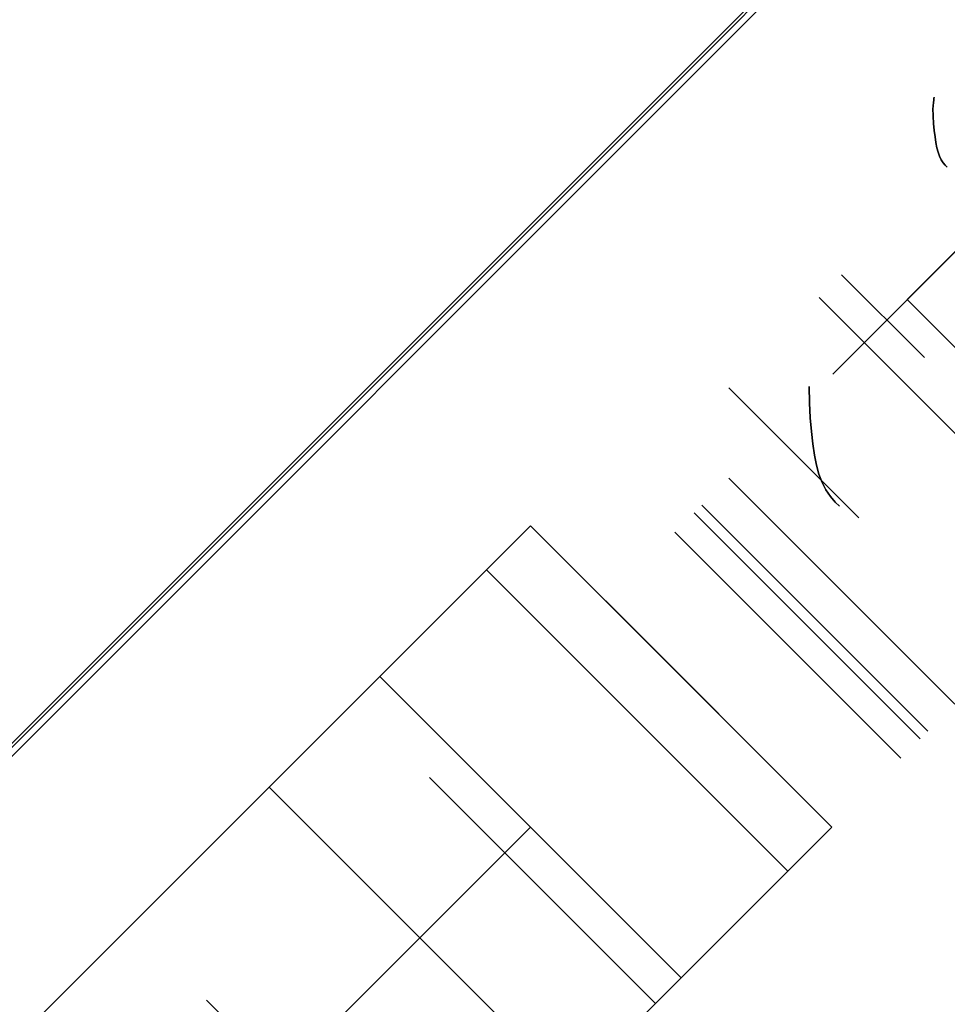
# Model space of a CAD drawing. Header units: millimetres. Extents: x -630 to 192, y -7 to 1615.
# Tile 131 of 249: x -572.42 to -568.06, y 1563.89 to 1568.51. Entities that reach past the tile are written whole.
import ezdxf

# ---------------------------------------------------------------- set-up
doc = ezdxf.new("R2010")
doc.units = ezdxf.units.MM
doc.header["$MEASUREMENT"] = 0
doc.layers.add('OVIDIO 160x80x72h', color=7, linetype='Continuous')

msp = doc.modelspace()

# ---------------------------------------------------------------- linework, layer by layer
at = {"layer": 'OVIDIO 160x80x72h', "extrusion": (0.265507, 0.881208, -0.391124)}
for points in [[(996.2072, 1135.4137), (1041.827, 1194.6338)], [(1041.827, 1194.6338), (996.2072, 1135.4137)]]:
    msp.add_lwpolyline(points, dxfattribs=at)
at = {"layer": 'OVIDIO 160x80x72h', "extrusion": (0.202852, -0.108979, 0.973126)}
for points in [[(1126.1466, 1420.5552), (1126.1466, 1259.8993)], [(1126.1466, 1259.8993), (1126.1466, 1420.5552)], [(1125.8511, 1420.5552), (1125.8511, 1259.8993)], [(1125.5557, 1420.5552), (1125.5557, 1259.8993)], [(1125.5557, 1259.8993), (1125.5557, 1420.5552)]]:
    msp.add_lwpolyline(points, dxfattribs=at)
at = {"layer": 'OVIDIO 160x80x72h', "extrusion": (0.26556, 0.881185, -0.391139)}
for points in [[(1042.6362, 1194.0922), (996.3159, 1133.974)], [(996.3159, 1133.974), (1042.6362, 1194.0922)]]:
    msp.add_lwpolyline(points, dxfattribs=at)
at = {"layer": 'OVIDIO 160x80x72h', "extrusion": (0.265352, 0.881275, -0.391079)}
for points in [[(1038.4906, 1191.7747), (996.1069, 1136.7253)], [(996.1069, 1136.7253), (1038.4906, 1191.7747)], [(996.2858, 1136.5872), (1038.6696, 1191.6369)], [(1038.6696, 1191.6369), (996.2858, 1136.5872)]]:
    msp.add_lwpolyline(points, dxfattribs=at)
at = {"layer": 'OVIDIO 160x80x72h', "extrusion": (0.235702, -0.235702, 0.942809)}
for points in [[(698.1573, 1711.5017), (698.1573, 1602.4239)], [(697.2087, 1602.4239), (697.2087, 1711.5017)], [(694.3626, 1602.4239), (694.3626, 1711.5017)], [(695.3113, 1711.5017), (695.3113, 1602.4239)]]:
    msp.add_lwpolyline(points, dxfattribs=at)
at = {"layer": 'OVIDIO 160x80x72h', "extrusion": (0.202866, -0.108989, 0.973122)}
for points in [[(1125.1391, 1403.9495), (1125.1391, 1346.5684)], [(1125.1391, 1346.5684), (1125.1391, 1403.9495)], [(1124.4262, 1346.5684), (1124.4262, 1403.9495)]]:
    msp.add_lwpolyline(points, dxfattribs=at)
at = {"layer": 'OVIDIO 160x80x72h', "extrusion": (0.202863, -0.108986, 0.973123)}
for points in [[(1123.7151, 1346.565), (1123.7151, 1403.9461)], [(1123.7151, 1403.9461), (1123.7151, 1346.565)]]:
    msp.add_lwpolyline(points, dxfattribs=at)
at = {"layer": 'OVIDIO 160x80x72h', "extrusion": (0.108979, -0.202852, 0.973126)}
for points in [[(207.2647, 1811.1731), (207.2647, 1650.5173)], [(207.2647, 1650.5173), (207.2647, 1811.1731)], [(207.5602, 1811.1731), (207.5602, 1650.5173)], [(207.8556, 1650.5173), (207.8556, 1811.1731)], [(207.8556, 1811.1731), (207.8556, 1650.5173)]]:
    msp.add_lwpolyline(points, dxfattribs=at)
at = {"layer": 'OVIDIO 160x80x72h', "extrusion": (0.046296, -0.021464, 0.998697)}
for points in [[(1191.843, 1132.3186), (1191.843, 1232.8298)], [(1190.3568, 1131.3504), (1190.3568, 1232.6548)]]:
    msp.add_lwpolyline(points, dxfattribs=at)
at = {"layer": 'OVIDIO 160x80x72h', "extrusion": (-0.000231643, 0.999884, 0.015217)}
for points in [[(558.6219, -24.1332), (568.7252, 639.5007)], [(568.7252, 639.5007), (558.6219, -24.1332)]]:
    msp.add_lwpolyline(points, dxfattribs=at)
at = {"layer": 'OVIDIO 160x80x72h', "extrusion": (-0.000231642, 0.999884, 0.015217)}
for points in [[(568.6374, 639.5021), (558.5341, -24.1289)], [(565.5928, -24.0189), (573.0501, 465.8142)]]:
    msp.add_lwpolyline(points, dxfattribs=at)
at = {"layer": 'OVIDIO 160x80x72h', "extrusion": (0.265352, 0.881274, -0.39108)}
msp.add_lwpolyline([(1024.0573, 1175.0234), (979.7444, 1117.4683)], dxfattribs=at)
at = {"layer": 'OVIDIO 160x80x72h', "extrusion": (0.999884, -0.000231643, 0.015217)}
for points in [[(1576.3273, 8.378), (1566.2241, 672.0037)], [(1566.2241, 672.0037), (1576.3273, 8.378)]]:
    msp.add_lwpolyline(points, dxfattribs=at)
at = {"layer": 'OVIDIO 160x80x72h'}
for points in [[(-568.2501, 1567.194), (-558.9873, 1576.4568)], [(-558.9873, 1576.4568), (-568.2501, 1567.194)], [(-586.0377, 1551.5278), (-566.8675, 1570.698)], [(-567.0809, 1570.4845), (-585.8242, 1551.7412)], [(-568.1695, 1566.9219), (-568.558, 1567.3104)], [(-567.5618, 1566.1021), (-568.664, 1567.2043)], [(-567.1895, 1566.1333), (-568.2501, 1567.194)], [(-568.2501, 1567.194), (-567.1895, 1566.1333)], [(-569.0882, 1566.7802), (-568.4781, 1566.17)], [(-568.4781, 1566.17), (-569.0882, 1566.7802)], [(-569.2145, 1566.2297), (-568.1538, 1565.169)], [(-568.1895, 1565.1333), (-569.2501, 1566.194)], [(-570.0179, 1566.1333), (-581.473, 1554.6782)], [(-570.0179, 1566.1333), (-568.6037, 1564.7191)], [(-568.6037, 1564.7191), (-570.0179, 1566.1333)], [(-568.6037, 1564.7191), (-570.0179, 1566.1333)], [(-570.0179, 1566.1333), (-568.6037, 1564.7191)], [(-570.0179, 1566.1333), (-568.6037, 1564.7191)], [(-569.3408, 1566.1033), (-568.2801, 1565.0427)], [(-568.2801, 1565.0427), (-569.3408, 1566.1033)], [(-568.8108, 1564.512), (-570.225, 1565.9262)], [(-570.225, 1565.9262), (-568.8108, 1564.512)], [(-568.8108, 1564.512), (-570.225, 1565.9262)], [(-568.6037, 1564.7191), (-569.6643, 1565.7798)], [(-569.6643, 1565.7798), (-568.6037, 1564.7191)], [(-569.6643, 1565.7798), (-568.6037, 1564.7191)], [(-568.6037, 1564.7191), (-569.6643, 1565.7798)], [(-569.6643, 1565.7798), (-568.6037, 1564.7191)], [(-580.7659, 1555.3853), (-570.725, 1565.4262)], [(-570.725, 1565.4262), (-580.7659, 1555.3853)], [(-570.725, 1565.4262), (-569.3108, 1564.012)], [(-569.3108, 1564.012), (-570.725, 1565.4262)], [(-570.4928, 1564.9513), (-569.4321, 1563.8907)], [(-569.4321, 1563.8907), (-570.4928, 1564.9513)], [(-571.2446, 1564.9066), (-569.8304, 1563.4924)], [(-568.6037, 1564.7191), (-580.0588, 1553.264)], [(-570.0179, 1564.7191), (-580.0588, 1554.6782)], [(-569.3108, 1564.012), (-579.3517, 1553.9711)], [(-579.3517, 1553.9711), (-569.3108, 1564.012)], [(-571.5382, 1563.9059), (-570.4775, 1562.8453)]]:
    msp.add_lwpolyline(points, dxfattribs=at)
at = {"layer": 'OVIDIO 160x80x72h', "extrusion": (0.021464, -0.046296, 0.998697)}
for points in [[(117.1297, 1609.8843), (117.1297, 1711.1869)], [(115.6438, 1610.8481), (115.6438, 1711.3611)]]:
    msp.add_lwpolyline(points, dxfattribs=at)
at = {"layer": 'OVIDIO 160x80x72h', "extrusion": (-0.015219, -0.015219, 0.999768)}
for points in [[(-558.9246, 1576.4017), (-568.3021, 1567.0263)], [(-557.8641, 1575.3409), (-567.2416, 1565.9655)], [(-557.8638, 1577.8865), (-558.9246, 1576.8259)], [(-558.9246, 1576.8259), (-557.8638, 1577.8865)], [(-558.6111, 1576.5124), (-557.9013, 1577.2221)], [(-558.5004, 1575.9773), (-557.398, 1577.0795)], [(-558.9246, 1576.4017), (-558.9199, 1576.4064), (-558.9154, 1576.4113), (-558.9108, 1576.4164), (-558.9064, 1576.4216), (-558.902, 1576.4269), (-558.8978, 1576.4324), (-558.8936, 1576.438), (-558.8895, 1576.4438), (-558.8856, 1576.4497), (-558.8817, 1576.4557), (-558.878, 1576.4619), (-558.8744, 1576.4682), (-558.8709, 1576.4746), (-558.8676, 1576.4812), (-558.8644, 1576.4879), (-558.8614, 1576.4946), (-558.8585, 1576.5015), (-558.8558, 1576.5085), (-558.8532, 1576.5156), (-558.8509, 1576.5228), (-558.8486, 1576.5301), (-558.8466, 1576.5374), (-558.8448, 1576.5448), (-558.8431, 1576.5523), (-558.8416, 1576.5599), (-558.8403, 1576.5675), (-558.8392, 1576.5751), (-558.8383, 1576.5828), (-558.8376, 1576.5905), (-558.8371, 1576.5983), (-558.8368, 1576.606), (-558.8367, 1576.6138), (-558.8368, 1576.6216), (-558.8371, 1576.6293), (-558.8376, 1576.637), (-558.8383, 1576.6448), (-558.8392, 1576.6525), (-558.8403, 1576.6601), (-558.8416, 1576.6677), (-558.8431, 1576.6753), (-558.8447, 1576.6827), (-558.8466, 1576.6902), (-558.8486, 1576.6975), (-558.8508, 1576.7048), (-558.8532, 1576.712), (-558.8558, 1576.7191), (-558.8585, 1576.7261), (-558.8614, 1576.7329), (-558.8644, 1576.7397), (-558.8676, 1576.7464), (-558.8709, 1576.7529), (-558.8744, 1576.7594), (-558.878, 1576.7657), (-558.8817, 1576.7718), (-558.8855, 1576.7779), (-558.8895, 1576.7838), (-558.8936, 1576.7895), (-558.8977, 1576.7952), (-558.902, 1576.8007), (-558.9064, 1576.806), (-558.9108, 1576.8112), (-558.9153, 1576.8163), (-558.9199, 1576.8212), (-558.9246, 1576.8259)], [(-558.9246, 1576.8259), (-558.9199, 1576.8212), (-558.9153, 1576.8163), (-558.9108, 1576.8112), (-558.9064, 1576.806), (-558.902, 1576.8007), (-558.8977, 1576.7952), (-558.8936, 1576.7895), (-558.8895, 1576.7838), (-558.8855, 1576.7779), (-558.8817, 1576.7718), (-558.878, 1576.7657), (-558.8744, 1576.7594), (-558.8709, 1576.7529), (-558.8676, 1576.7464), (-558.8644, 1576.7397), (-558.8614, 1576.7329), (-558.8585, 1576.7261), (-558.8558, 1576.7191), (-558.8532, 1576.712), (-558.8508, 1576.7048), (-558.8486, 1576.6975), (-558.8466, 1576.6902), (-558.8447, 1576.6827), (-558.8431, 1576.6753), (-558.8416, 1576.6677), (-558.8403, 1576.6601), (-558.8392, 1576.6525), (-558.8383, 1576.6448), (-558.8376, 1576.637), (-558.8371, 1576.6293), (-558.8368, 1576.6216), (-558.8367, 1576.6138), (-558.8368, 1576.606), (-558.8371, 1576.5983), (-558.8376, 1576.5905), (-558.8383, 1576.5828), (-558.8392, 1576.5751), (-558.8403, 1576.5675), (-558.8416, 1576.5599), (-558.8431, 1576.5523), (-558.8448, 1576.5448), (-558.8466, 1576.5374), (-558.8486, 1576.5301), (-558.8509, 1576.5228), (-558.8532, 1576.5156), (-558.8558, 1576.5085), (-558.8585, 1576.5015), (-558.8614, 1576.4946), (-558.8644, 1576.4879), (-558.8676, 1576.4812), (-558.8709, 1576.4746), (-558.8744, 1576.4682), (-558.878, 1576.4619), (-558.8817, 1576.4557), (-558.8856, 1576.4497), (-558.8895, 1576.4438), (-558.8936, 1576.438), (-558.8978, 1576.4324), (-558.902, 1576.4269), (-558.9064, 1576.4216), (-558.9108, 1576.4164), (-558.9154, 1576.4113), (-558.9199, 1576.4064), (-558.9246, 1576.4017)], [(-559.1773, 1576.149), (-558.9246, 1576.4017)], [(-558.9246, 1576.4017), (-559.1773, 1576.149)], [(-558.3943, 1575.8713), (-558.647, 1575.6186)], [(-558.1168, 1575.0882), (-557.8641, 1575.3409)], [(-557.8641, 1575.3409), (-558.1168, 1575.0882)]]:
    msp.add_lwpolyline(points, dxfattribs=at)
at = {"layer": 'OVIDIO 160x80x72h', "extrusion": (0.999884, -0.000231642, 0.015217)}
msp.add_lwpolyline([(1568.2961, 8.4678), (1560.8388, 498.2997)], dxfattribs=at)
at = {"layer": 'OVIDIO 160x80x72h', "extrusion": (0.12261, 0.276089, 0.953279)}
for points in [[(1155.5448, -944.9605), (1155.5448, -943.4605)], [(1155.6829, -943.4605), (1155.6829, -944.9605)], [(1155.6932, -944.9592), (1155.6932, -943.4592)], [(1155.6932, -943.4592), (1155.6932, -944.9592)]]:
    msp.add_lwpolyline(points, dxfattribs=at)
at = {"layer": 'OVIDIO 160x80x72h', "extrusion": (0.386908, 0.871231, -0.302091)}
for points in [[(1155.0458, 999.8052), (1155.0636, 999.8026), (1155.0814, 999.7996), (1155.0992, 999.7962), (1155.1169, 999.7923), (1155.1347, 999.7879), (1155.1524, 999.7832), (1155.17, 999.7779), (1155.1875, 999.7723), (1155.205, 999.7661), (1155.2223, 999.7596), (1155.2395, 999.7526), (1155.2565, 999.7451), (1155.2734, 999.7372), (1155.29, 999.7289), (1155.3065, 999.7202), (1155.3228, 999.7111), (1155.3388, 999.7016), (1155.3546, 999.6917), (1155.3701, 999.6814), (1155.3853, 999.6707), (1155.4003, 999.6597), (1155.4149, 999.6483), (1155.4293, 999.6365), (1155.4433, 999.6245), (1155.457, 999.6121), (1155.4703, 999.5995), (1155.4833, 999.5865), (1155.4959, 999.5733), (1155.5081, 999.5599), (1155.52, 999.5462), (1155.5315, 999.5322), (1155.5426, 999.5181), (1155.5534, 999.5037), (1155.5638, 999.489), (1155.5739, 999.474), (1155.5838, 999.4586), (1155.5932, 999.443), (1155.6023, 999.4271), (1155.6111, 999.4109), (1155.6195, 999.3945), (1155.6274, 999.3778), (1155.635, 999.3609), (1155.6422, 999.3438), (1155.649, 999.3265), (1155.6553, 999.309), (1155.6612, 999.2914), (1155.6667, 999.2736), (1155.6717, 999.2556), (1155.6763, 999.2375), (1155.6804, 999.2194), (1155.6841, 999.2011), (1155.6873, 999.1828), (1155.69, 999.1644), (1155.6923, 999.146), (1155.6942, 999.1276), (1155.6955, 999.1091), (1155.6965, 999.0907), (1155.6969, 999.0723), (1155.6969, 999.054), (1155.6965, 999.0357), (1155.6956, 999.0176), (1155.6943, 998.9995), (1155.6926, 998.9815), (1155.6904, 998.9637)], [(1155.6904, 998.9637), (1155.6926, 998.9815), (1155.6943, 998.9995), (1155.6956, 999.0176), (1155.6965, 999.0357), (1155.6969, 999.054), (1155.6969, 999.0723), (1155.6965, 999.0907), (1155.6955, 999.1091), (1155.6942, 999.1276), (1155.6923, 999.146), (1155.69, 999.1644), (1155.6873, 999.1828), (1155.6841, 999.2011), (1155.6804, 999.2194), (1155.6763, 999.2375), (1155.6717, 999.2556), (1155.6667, 999.2736), (1155.6612, 999.2914), (1155.6553, 999.309), (1155.649, 999.3265), (1155.6422, 999.3438), (1155.635, 999.3609), (1155.6274, 999.3778), (1155.6195, 999.3945), (1155.6111, 999.4109), (1155.6023, 999.4271), (1155.5932, 999.443), (1155.5838, 999.4586), (1155.5739, 999.474), (1155.5638, 999.489), (1155.5534, 999.5037), (1155.5426, 999.5181), (1155.5315, 999.5322), (1155.52, 999.5462), (1155.5081, 999.5599), (1155.4959, 999.5733), (1155.4833, 999.5865), (1155.4703, 999.5995), (1155.457, 999.6121), (1155.4433, 999.6245), (1155.4293, 999.6365), (1155.4149, 999.6483), (1155.4003, 999.6597), (1155.3853, 999.6707), (1155.3701, 999.6814), (1155.3546, 999.6917), (1155.3388, 999.7016), (1155.3228, 999.7111), (1155.3065, 999.7202), (1155.29, 999.7289), (1155.2734, 999.7372), (1155.2565, 999.7451), (1155.2395, 999.7526), (1155.2223, 999.7596), (1155.205, 999.7661), (1155.1875, 999.7723), (1155.17, 999.7779), (1155.1524, 999.7832), (1155.1347, 999.7879), (1155.1169, 999.7923), (1155.0992, 999.7962), (1155.0814, 999.7996), (1155.0636, 999.8026), (1155.0458, 999.8052)]]:
    msp.add_lwpolyline(points, dxfattribs=at)
at = {"layer": 'OVIDIO 160x80x72h', "extrusion": (0.122517, 0.275969, 0.953326)}
for points in [[(1155.532, -943.7466), (1155.532, -945.2466)], [(1155.532, -945.2466), (1155.532, -943.7466)]]:
    msp.add_lwpolyline(points, dxfattribs=at)
at = {"layer": 'OVIDIO 160x80x72h', "extrusion": (0.12261, 0.276068, 0.953286)}
for points in [[(1155.5365, -943.5339), (1155.5365, -945.1253)], [(1155.3811, -943.9267), (1155.3811, -945.469)]]:
    msp.add_lwpolyline(points, dxfattribs=at)
at = {"layer": 'OVIDIO 160x80x72h', "extrusion": (0.962875, -0.23831, -0.126807)}
for points in [[(1383.7545, 541.4647), (1385.4201, 542.3181)], [(1385.4201, 542.3181), (1383.7545, 541.4647)]]:
    msp.add_lwpolyline(points, dxfattribs=at)
at = {"layer": 'OVIDIO 160x80x72h', "extrusion": (0.007645, 0.997294, -0.073113)}
for points in [[(579.8606, 775.9733), (580.0628, 777.9024)], [(580.0628, 777.9024), (579.8606, 775.9733)]]:
    msp.add_lwpolyline(points, dxfattribs=at)
at = {"layer": 'OVIDIO 160x80x72h', "extrusion": (-0.007538, -0.018371, 0.999803)}
for points in [[(-1120.4779, 1246.051), (-1120.4779, 1247.6768)], [(-1120.4779, 1247.6768), (-1120.4779, 1246.051)]]:
    msp.add_lwpolyline(points, dxfattribs=at)
at = {"layer": 'OVIDIO 160x80x72h', "extrusion": (0.38691, 0.871231, -0.30209)}
msp.add_lwpolyline([(1155.6937, 998.9607), (1155.6958, 998.9787), (1155.6976, 998.9967), (1155.6989, 999.0149), (1155.6997, 999.0332), (1155.7001, 999.0515), (1155.7001, 999.0699), (1155.6996, 999.0884), (1155.6987, 999.1069), (1155.6973, 999.1254), (1155.6954, 999.1439), (1155.6931, 999.1624), (1155.6903, 999.1808), (1155.687, 999.1992), (1155.6833, 999.2175), (1155.6791, 999.2357), (1155.6745, 999.2539), (1155.6695, 999.2718), (1155.6639, 999.2897), (1155.658, 999.3074), (1155.6516, 999.3249), (1155.6448, 999.3422), (1155.6376, 999.3594), (1155.6299, 999.3763), (1155.6219, 999.3929), (1155.6135, 999.4094), (1155.6047, 999.4255), (1155.5956, 999.4414), (1155.5861, 999.457), (1155.5762, 999.4724), (1155.5661, 999.4874), (1155.5556, 999.5021), (1155.5448, 999.5165), (1155.5337, 999.5305), (1155.5222, 999.5444), (1155.5104, 999.5581), (1155.4981, 999.5715), (1155.4855, 999.5847), (1155.4725, 999.5976), (1155.4592, 999.6102), (1155.4455, 999.6225), (1155.4315, 999.6345), (1155.4172, 999.6462), (1155.4026, 999.6576), (1155.3876, 999.6686), (1155.3724, 999.6793), (1155.3568, 999.6896), (1155.3411, 999.6995), (1155.325, 999.709), (1155.3088, 999.7181), (1155.2923, 999.7268), (1155.2756, 999.7351), (1155.2587, 999.743), (1155.2417, 999.7504), (1155.2244, 999.7574), (1155.2071, 999.764), (1155.1896, 999.7701), (1155.172, 999.7758), (1155.1544, 999.781), (1155.1366, 999.7858), (1155.1188, 999.7902), (1155.101, 999.7941), (1155.0832, 999.7975), (1155.0653, 999.8005), (1155.0474, 999.803)], dxfattribs=at)
at = {"layer": 'OVIDIO 160x80x72h', "extrusion": (0.999995, -0.000993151, -0.002876)}
for points in [[(1566.9493, 665.2306), (1566.2478, 663.1992)], [(1566.7785, 663.4833), (1566.1953, 661.7943)]]:
    msp.add_lwpolyline(points, dxfattribs=at)
at = {"layer": 'OVIDIO 160x80x72h', "extrusion": (0.999995, -0.000995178, -0.002882)}
msp.add_lwpolyline([(1566.9248, 665.4079), (1566.8716, 665.2537)], dxfattribs=at)
at = {"layer": 'OVIDIO 160x80x72h', "extrusion": (0.707107, -0.707107, 0)}
for points in [[(704.36, 1.8662), (704.3605, 1.8218), (704.362, 1.777), (704.3645, 1.7319), (704.3681, 1.6865), (704.3727, 1.6407), (704.3785, 1.5948), (704.3853, 1.5486), (704.3934, 1.5022), (704.4025, 1.4557), (704.4129, 1.4092), (704.4244, 1.3625), (704.4372, 1.3158), (704.4511, 1.2692), (704.4663, 1.2227), (704.4827, 1.1762), (704.5004, 1.13), (704.5193, 1.0839), (704.5394, 1.0381), (704.5608, 0.9927), (704.5834, 0.9476), (704.6072, 0.9029), (704.6323, 0.8586), (704.6585, 0.8149), (704.686, 0.7717), (704.7146, 0.7292), (704.7444, 0.6873), (704.7753, 0.646), (704.8073, 0.6056), (704.8404, 0.5659), (704.8745, 0.527), (704.9096, 0.489), (704.9458, 0.4519), (704.9828, 0.4158), (705.0208, 0.3807), (705.0597, 0.3465), (705.0994, 0.3135), (705.1399, 0.2815), (705.1811, 0.2506), (705.223, 0.2208), (705.2656, 0.1922), (705.3087, 0.1647), (705.3525, 0.1385), (705.3967, 0.1134), (705.4414, 0.0896), (705.4865, 0.067), (705.532, 0.0456), (705.5777, 0.0255), (705.6238, 0.0066), (705.67, -0.0111), (705.7165, -0.0275), (705.763, -0.0427), (705.8097, -0.0566), (705.8563, -0.0694), (705.903, -0.0809), (705.9496, -0.0913), (705.996, -0.1004), (706.0424, -0.1085), (706.0886, -0.1153), (706.1345, -0.1211), (706.1803, -0.1257), (706.2257, -0.1293), (706.2708, -0.1319), (706.3156, -0.1333), (706.36, -0.1338)], [(706.36, -0.1338), (706.3156, -0.1333), (706.2708, -0.1319), (706.2257, -0.1293), (706.1803, -0.1257), (706.1345, -0.1211), (706.0886, -0.1153), (706.0424, -0.1085), (705.996, -0.1004), (705.9496, -0.0913), (705.903, -0.0809), (705.8563, -0.0694), (705.8097, -0.0566), (705.763, -0.0427), (705.7165, -0.0275), (705.67, -0.0111), (705.6238, 0.0066), (705.5777, 0.0255), (705.532, 0.0456), (705.4865, 0.067), (705.4414, 0.0896), (705.3967, 0.1134), (705.3525, 0.1385), (705.3087, 0.1647), (705.2656, 0.1922), (705.223, 0.2208), (705.1811, 0.2506), (705.1399, 0.2815), (705.0994, 0.3135), (705.0597, 0.3465), (705.0208, 0.3807), (704.9828, 0.4158), (704.9458, 0.4519), (704.9096, 0.489), (704.8745, 0.527), (704.8404, 0.5659), (704.8073, 0.6056), (704.7753, 0.646), (704.7444, 0.6873), (704.7146, 0.7292), (704.686, 0.7717), (704.6585, 0.8149), (704.6323, 0.8586), (704.6072, 0.9029), (704.5834, 0.9476), (704.5608, 0.9927), (704.5394, 1.0381), (704.5193, 1.0839), (704.5004, 1.13), (704.4827, 1.1762), (704.4663, 1.2227), (704.4511, 1.2692), (704.4372, 1.3158), (704.4244, 1.3625), (704.4129, 1.4092), (704.4025, 1.4557), (704.3934, 1.5022), (704.3853, 1.5486), (704.3785, 1.5948), (704.3727, 1.6407), (704.3681, 1.6865), (704.3645, 1.7319), (704.362, 1.777), (704.3605, 1.8218), (704.36, 1.8662)], [(704.36, 0.8662), (704.3597, 0.844), (704.359, 0.8216), (704.3577, 0.799), (704.3559, 0.7763), (704.3536, 0.7534), (704.3507, 0.7305), (704.3473, 0.7074), (704.3433, 0.6842), (704.3387, 0.661), (704.3335, 0.6377), (704.3277, 0.6143), (704.3214, 0.591), (704.3144, 0.5677), (704.3068, 0.5444), (704.2986, 0.5212), (704.2898, 0.4981), (704.2803, 0.475), (704.2702, 0.4522), (704.2596, 0.4294), (704.2483, 0.4069), (704.2363, 0.3845), (704.2238, 0.3624), (704.2107, 0.3405), (704.197, 0.319), (704.1827, 0.2977), (704.1678, 0.2767), (704.1523, 0.2561), (704.1363, 0.2359), (704.1198, 0.216), (704.1027, 0.1966), (704.0851, 0.1776), (704.0671, 0.1591), (704.0485, 0.141), (704.0295, 0.1234), (704.0101, 0.1063), (703.9903, 0.0898), (703.97, 0.0738), (703.9494, 0.0584), (703.9285, 0.0435), (703.9072, 0.0292), (703.8856, 0.0154), (703.8637, 0.0023), (703.8416, -0.0102), (703.8193, -0.0221), (703.7967, -0.0334), (703.774, -0.0441), (703.7511, -0.0542), (703.7281, -0.0636), (703.7049, -0.0725), (703.6817, -0.0807), (703.6584, -0.0883), (703.6351, -0.0952), (703.6118, -0.1016), (703.5885, -0.1074), (703.5652, -0.1126), (703.5419, -0.1171), (703.5188, -0.1212), (703.4957, -0.1246), (703.4727, -0.1275), (703.4498, -0.1298), (703.4271, -0.1316), (703.4046, -0.1328), (703.3822, -0.1336), (703.36, -0.1338)], [(703.36, -0.1338), (703.3822, -0.1336), (703.4046, -0.1328), (703.4271, -0.1316), (703.4498, -0.1298), (703.4727, -0.1275), (703.4957, -0.1246), (703.5188, -0.1212), (703.5419, -0.1171), (703.5652, -0.1126), (703.5885, -0.1074), (703.6118, -0.1016), (703.6351, -0.0952), (703.6584, -0.0883), (703.6817, -0.0807), (703.7049, -0.0725), (703.7281, -0.0636), (703.7511, -0.0542), (703.774, -0.0441), (703.7967, -0.0334), (703.8193, -0.0221), (703.8416, -0.0102), (703.8637, 0.0023), (703.8856, 0.0154), (703.9072, 0.0292), (703.9285, 0.0435), (703.9494, 0.0584), (703.97, 0.0738), (703.9903, 0.0898), (704.0101, 0.1063), (704.0295, 0.1234), (704.0485, 0.141), (704.0671, 0.1591), (704.0851, 0.1776), (704.1027, 0.1966), (704.1198, 0.216), (704.1363, 0.2359), (704.1523, 0.2561), (704.1678, 0.2767), (704.1827, 0.2977), (704.197, 0.319), (704.2107, 0.3405), (704.2238, 0.3624), (704.2363, 0.3845), (704.2483, 0.4069), (704.2596, 0.4294), (704.2702, 0.4522), (704.2803, 0.475), (704.2898, 0.4981), (704.2986, 0.5212), (704.3068, 0.5444), (704.3144, 0.5677), (704.3214, 0.591), (704.3277, 0.6143), (704.3335, 0.6377), (704.3387, 0.661), (704.3433, 0.6842), (704.3473, 0.7074), (704.3507, 0.7305), (704.3536, 0.7534), (704.3559, 0.7763), (704.3577, 0.799), (704.359, 0.8216), (704.3597, 0.844), (704.36, 0.8662)], [(704.0671, 24.2822), (704.0838, 24.2651), (704.1002, 24.2475), (704.1163, 24.2294), (704.1319, 24.2108), (704.1472, 24.1918), (704.162, 24.1724), (704.1764, 24.1525), (704.1904, 24.1323), (704.2039, 24.1117), (704.2169, 24.0906), (704.2293, 24.0693), (704.2413, 24.0476), (704.2528, 24.0256), (704.2637, 24.0033), (704.2741, 23.9807), (704.2839, 23.9578), (704.2931, 23.9347), (704.3017, 23.9114), (704.3098, 23.8879), (704.3173, 23.8643), (704.3241, 23.8405), (704.3304, 23.8165), (704.3361, 23.7925), (704.3411, 23.7684), (704.3456, 23.7442), (704.3494, 23.72), (704.3527, 23.6957), (704.3553, 23.6715), (704.3574, 23.6473), (704.3588, 23.6232), (704.3597, 23.5991), (704.36, 23.5751)], [(704.36, 23.5751), (704.3597, 23.5991), (704.3588, 23.6232), (704.3574, 23.6473), (704.3553, 23.6715), (704.3527, 23.6957), (704.3494, 23.72), (704.3456, 23.7442), (704.3411, 23.7684), (704.3361, 23.7925), (704.3304, 23.8165), (704.3241, 23.8405), (704.3173, 23.8643), (704.3098, 23.8879), (704.3017, 23.9114), (704.2931, 23.9347), (704.2839, 23.9578), (704.2741, 23.9807), (704.2637, 24.0033), (704.2528, 24.0256), (704.2413, 24.0476), (704.2293, 24.0693), (704.2169, 24.0906), (704.2039, 24.1117), (704.1904, 24.1323), (704.1764, 24.1525), (704.162, 24.1724), (704.1472, 24.1918), (704.1319, 24.2108), (704.1163, 24.2294), (704.1002, 24.2475), (704.0838, 24.2651), (704.0671, 24.2822)], [(706.36, -0.1338), (706.3156, -0.1333), (706.2708, -0.1319), (706.2257, -0.1293), (706.1803, -0.1257), (706.1345, -0.1211), (706.0886, -0.1153), (706.0424, -0.1085), (705.996, -0.1004), (705.9496, -0.0913), (705.903, -0.0809), (705.8563, -0.0694), (705.8097, -0.0566), (705.763, -0.0427), (705.7165, -0.0275), (705.67, -0.0111), (705.6238, 0.0066), (705.5777, 0.0255), (705.532, 0.0456), (705.4865, 0.067), (705.4414, 0.0896), (705.3967, 0.1134), (705.3525, 0.1385), (705.3087, 0.1647), (705.2656, 0.1922), (705.223, 0.2208), (705.1811, 0.2506), (705.1399, 0.2815), (705.0994, 0.3135), (705.0597, 0.3465), (705.0208, 0.3807), (704.9828, 0.4158), (704.9458, 0.4519), (704.9096, 0.489), (704.8745, 0.527), (704.8404, 0.5659), (704.8073, 0.6056), (704.7753, 0.646), (704.7444, 0.6873), (704.7146, 0.7292), (704.686, 0.7717), (704.6585, 0.8149), (704.6323, 0.8586), (704.6072, 0.9029), (704.5834, 0.9476), (704.5608, 0.9927), (704.5394, 1.0381), (704.5193, 1.0839), (704.5004, 1.13), (704.4827, 1.1762), (704.4663, 1.2227), (704.4511, 1.2692), (704.4372, 1.3158), (704.4244, 1.3625), (704.4129, 1.4092), (704.4025, 1.4557), (704.3934, 1.5022), (704.3853, 1.5486), (704.3785, 1.5948), (704.3727, 1.6407), (704.3681, 1.6865), (704.3645, 1.7319), (704.362, 1.777), (704.3605, 1.8218), (704.36, 1.8662)], [(704.36, 1.8662), (704.3605, 1.8218), (704.362, 1.777), (704.3645, 1.7319), (704.3681, 1.6865), (704.3727, 1.6407), (704.3785, 1.5948), (704.3853, 1.5486), (704.3934, 1.5022), (704.4025, 1.4557), (704.4129, 1.4092), (704.4244, 1.3625), (704.4372, 1.3158), (704.4511, 1.2692), (704.4663, 1.2227), (704.4827, 1.1762), (704.5004, 1.13), (704.5193, 1.0839), (704.5394, 1.0381), (704.5608, 0.9927), (704.5834, 0.9476), (704.6072, 0.9029), (704.6323, 0.8586), (704.6585, 0.8149), (704.686, 0.7717), (704.7146, 0.7292), (704.7444, 0.6873), (704.7753, 0.646), (704.8073, 0.6056), (704.8404, 0.5659), (704.8745, 0.527), (704.9096, 0.489), (704.9458, 0.4519), (704.9828, 0.4158), (705.0208, 0.3807), (705.0597, 0.3465), (705.0994, 0.3135), (705.1399, 0.2815), (705.1811, 0.2506), (705.223, 0.2208), (705.2656, 0.1922), (705.3087, 0.1647), (705.3525, 0.1385), (705.3967, 0.1134), (705.4414, 0.0896), (705.4865, 0.067), (705.532, 0.0456), (705.5777, 0.0255), (705.6238, 0.0066), (705.67, -0.0111), (705.7165, -0.0275), (705.763, -0.0427), (705.8097, -0.0566), (705.8563, -0.0694), (705.903, -0.0809), (705.9496, -0.0913), (705.996, -0.1004), (706.0424, -0.1085), (706.0886, -0.1153), (706.1345, -0.1211), (706.1803, -0.1257), (706.2257, -0.1293), (706.2708, -0.1319), (706.3156, -0.1333), (706.36, -0.1338)], [(703.1884, 26.0377), (703.2554, 25.9691), (703.321, 25.8986), (703.3852, 25.8262), (703.4478, 25.752), (703.5088, 25.676), (703.5682, 25.5983), (703.6258, 25.5189), (703.6816, 25.4379), (703.7355, 25.3554), (703.7875, 25.2714), (703.8375, 25.1859), (703.8854, 25.0991), (703.9312, 25.0111), (703.9749, 24.9218), (704.0163, 24.8314), (704.0555, 24.74), (704.0924, 24.6477), (704.127, 24.5545), (704.1592, 24.4605), (704.1891, 24.3659), (704.2166, 24.2706), (704.2417, 24.1748), (704.2644, 24.0787), (704.2846, 23.9822), (704.3024, 23.8854), (704.3178, 23.7886), (704.3308, 23.6917), (704.3414, 23.5948), (704.3495, 23.498), (704.3554, 23.4015), (704.3588, 23.3052), (704.36, 23.2093)], [(704.36, 23.2093), (704.3588, 23.3052), (704.3554, 23.4015), (704.3495, 23.498), (704.3414, 23.5948), (704.3308, 23.6917), (704.3178, 23.7886), (704.3024, 23.8854), (704.2846, 23.9822), (704.2644, 24.0787), (704.2417, 24.1748), (704.2166, 24.2706), (704.1891, 24.3659), (704.1592, 24.4605), (704.127, 24.5545), (704.0924, 24.6477), (704.0555, 24.74), (704.0163, 24.8314), (703.9749, 24.9218), (703.9312, 25.0111), (703.8854, 25.0991), (703.8375, 25.1859), (703.7875, 25.2714), (703.7355, 25.3554), (703.6816, 25.4379), (703.6258, 25.5189), (703.5682, 25.5983), (703.5088, 25.676), (703.4478, 25.752), (703.3852, 25.8262), (703.321, 25.8986), (703.2554, 25.9691), (703.1884, 26.0377)], [(703.36, -0.1338), (703.3842, -0.1335), (703.4085, -0.1327), (703.4329, -0.1312), (703.4573, -0.1291), (703.4817, -0.1264), (703.5061, -0.1231), (703.5305, -0.1192), (703.5548, -0.1147), (703.5791, -0.1095), (703.6032, -0.1038), (703.6272, -0.0975), (703.6511, -0.0905), (703.6748, -0.083), (703.6983, -0.0749), (703.7216, -0.0662), (703.7447, -0.0569), (703.7675, -0.047), (703.7901, -0.0366), (703.8123, -0.0257), (703.8343, -0.0142), (703.8559, -0.0022), (703.8771, 0.0103), (703.898, 0.0232), (703.9185, 0.0367), (703.9386, 0.0506), (703.9583, 0.0649), (703.9776, 0.0797), (703.9964, 0.0948), (704.0148, 0.1103), (704.0327, 0.1262), (704.0501, 0.1425), (704.0671, 0.1591), (704.0837, 0.176), (704.0999, 0.1935), (704.1158, 0.2114), (704.1313, 0.2298), (704.1465, 0.2486), (704.1612, 0.2678), (704.1756, 0.2875), (704.1895, 0.3076), (704.2029, 0.3281), (704.2159, 0.349), (704.2284, 0.3703), (704.2404, 0.3919), (704.2518, 0.4138), (704.2628, 0.4361), (704.2732, 0.4586), (704.283, 0.4814), (704.2923, 0.5045), (704.301, 0.5278), (704.3091, 0.5513), (704.3167, 0.575), (704.3236, 0.5989), (704.3299, 0.6229), (704.3357, 0.6471), (704.3408, 0.6713), (704.3453, 0.6956), (704.3492, 0.72), (704.3525, 0.7444), (704.3552, 0.7688), (704.3573, 0.7933), (704.3588, 0.8176), (704.3597, 0.8419), (704.36, 0.8662)], [(704.36, 23.5751), (704.3597, 23.5991), (704.3588, 23.6232), (704.3574, 23.6473), (704.3553, 23.6715), (704.3527, 23.6957), (704.3494, 23.72), (704.3456, 23.7442), (704.3411, 23.7684), (704.3361, 23.7925), (704.3304, 23.8165), (704.3241, 23.8405), (704.3173, 23.8643), (704.3098, 23.8879), (704.3017, 23.9114), (704.2931, 23.9347), (704.2839, 23.9578), (704.2741, 23.9807), (704.2637, 24.0033), (704.2528, 24.0256), (704.2413, 24.0476), (704.2293, 24.0693), (704.2169, 24.0906), (704.2039, 24.1117), (704.1904, 24.1323), (704.1764, 24.1525), (704.162, 24.1724), (704.1472, 24.1918), (704.1319, 24.2108), (704.1163, 24.2294), (704.1002, 24.2475), (704.0838, 24.2651), (704.0671, 24.2822)], [(703.36, -0.1338), (703.3822, -0.1336), (703.4046, -0.1328), (703.4271, -0.1316), (703.4498, -0.1298), (703.4727, -0.1275), (703.4957, -0.1246), (703.5188, -0.1212), (703.5419, -0.1171), (703.5652, -0.1126), (703.5885, -0.1074), (703.6118, -0.1016), (703.6351, -0.0952), (703.6584, -0.0883), (703.6817, -0.0807), (703.7049, -0.0725), (703.7281, -0.0636), (703.7511, -0.0542), (703.774, -0.0441), (703.7967, -0.0334), (703.8193, -0.0221), (703.8416, -0.0102), (703.8637, 0.0023), (703.8856, 0.0154), (703.9072, 0.0292), (703.9285, 0.0435), (703.9494, 0.0584), (703.97, 0.0738), (703.9903, 0.0898), (704.0101, 0.1063), (704.0295, 0.1234), (704.0485, 0.141), (704.0671, 0.1591), (704.0851, 0.1776), (704.1027, 0.1966), (704.1198, 0.216), (704.1363, 0.2359), (704.1523, 0.2561), (704.1678, 0.2767), (704.1827, 0.2977), (704.197, 0.319), (704.2107, 0.3405), (704.2238, 0.3624), (704.2363, 0.3845), (704.2483, 0.4069), (704.2596, 0.4294), (704.2702, 0.4522), (704.2803, 0.475), (704.2898, 0.4981), (704.2986, 0.5212), (704.3068, 0.5444), (704.3144, 0.5677), (704.3214, 0.591), (704.3277, 0.6143), (704.3335, 0.6377), (704.3387, 0.661), (704.3433, 0.6842), (704.3473, 0.7074), (704.3507, 0.7305), (704.3536, 0.7534), (704.3559, 0.7763), (704.3577, 0.799), (704.359, 0.8216), (704.3597, 0.844), (704.36, 0.8662)], [(704.36, 0.8662), (704.3597, 0.844), (704.359, 0.8216), (704.3577, 0.799), (704.3559, 0.7763), (704.3536, 0.7534), (704.3507, 0.7305), (704.3473, 0.7074), (704.3433, 0.6842), (704.3387, 0.661), (704.3335, 0.6377), (704.3277, 0.6143), (704.3214, 0.591), (704.3144, 0.5677), (704.3068, 0.5444), (704.2986, 0.5212), (704.2898, 0.4981), (704.2803, 0.475), (704.2702, 0.4522), (704.2596, 0.4294), (704.2483, 0.4069), (704.2363, 0.3845), (704.2238, 0.3624), (704.2107, 0.3405), (704.197, 0.319), (704.1827, 0.2977), (704.1678, 0.2767), (704.1523, 0.2561), (704.1363, 0.2359), (704.1198, 0.216), (704.1027, 0.1966), (704.0851, 0.1776), (704.0671, 0.1591), (704.0485, 0.141), (704.0295, 0.1234), (704.0101, 0.1063), (703.9903, 0.0898), (703.97, 0.0738), (703.9494, 0.0584), (703.9285, 0.0435), (703.9072, 0.0292), (703.8856, 0.0154), (703.8637, 0.0023), (703.8416, -0.0102), (703.8193, -0.0221), (703.7967, -0.0334), (703.774, -0.0441), (703.7511, -0.0542), (703.7281, -0.0636), (703.7049, -0.0725), (703.6817, -0.0807), (703.6584, -0.0883), (703.6351, -0.0952), (703.6118, -0.1016), (703.5885, -0.1074), (703.5652, -0.1126), (703.5419, -0.1171), (703.5188, -0.1212), (703.4957, -0.1246), (703.4727, -0.1275), (703.4498, -0.1298), (703.4271, -0.1316), (703.4046, -0.1328), (703.3822, -0.1336), (703.36, -0.1338)], [(704.36, 23.5751), (704.3597, 23.5991), (704.3588, 23.6232), (704.3574, 23.6473), (704.3553, 23.6715), (704.3527, 23.6957), (704.3494, 23.72), (704.3456, 23.7442), (704.3411, 23.7684), (704.3361, 23.7925), (704.3304, 23.8165), (704.3241, 23.8405), (704.3173, 23.8643), (704.3098, 23.8879), (704.3017, 23.9114), (704.2931, 23.9347), (704.2839, 23.9578), (704.2741, 23.9807), (704.2637, 24.0033), (704.2528, 24.0256), (704.2413, 24.0476), (704.2293, 24.0693), (704.2169, 24.0906), (704.2039, 24.1117), (704.1904, 24.1323), (704.1764, 24.1525), (704.162, 24.1724), (704.1472, 24.1918), (704.1319, 24.2108), (704.1163, 24.2294), (704.1002, 24.2475), (704.0838, 24.2651), (704.0671, 24.2822)], [(704.0671, 24.2822), (704.0838, 24.2651), (704.1002, 24.2475), (704.1163, 24.2294), (704.1319, 24.2108), (704.1472, 24.1918), (704.162, 24.1724), (704.1764, 24.1525), (704.1904, 24.1323), (704.2039, 24.1117), (704.2169, 24.0906), (704.2293, 24.0693), (704.2413, 24.0476), (704.2528, 24.0256), (704.2637, 24.0033), (704.2741, 23.9807), (704.2839, 23.9578), (704.2931, 23.9347), (704.3017, 23.9114), (704.3098, 23.8879), (704.3173, 23.8643), (704.3241, 23.8405), (704.3304, 23.8165), (704.3361, 23.7925), (704.3411, 23.7684), (704.3456, 23.7442), (704.3494, 23.72), (704.3527, 23.6957), (704.3553, 23.6715), (704.3574, 23.6473), (704.3588, 23.6232), (704.3597, 23.5991), (704.36, 23.5751)]]:
    msp.add_lwpolyline(points, dxfattribs=at)
at = {"layer": 'OVIDIO 160x80x72h', "extrusion": (0.386909, 0.871231, -0.302091)}
for points in [[(1155.6907, 998.9633), (1155.6928, 998.9812), (1155.6946, 998.9991), (1155.6959, 999.0172), (1155.6968, 999.0354), (1155.6972, 999.0537), (1155.6972, 999.072), (1155.6967, 999.0904), (1155.6958, 999.1088), (1155.6944, 999.1272), (1155.6926, 999.1456), (1155.6903, 999.1641), (1155.6876, 999.1824), (1155.6844, 999.2008), (1155.6807, 999.219), (1155.6766, 999.2372), (1155.672, 999.2553), (1155.667, 999.2732), (1155.6615, 999.291), (1155.6556, 999.3087), (1155.6492, 999.3262), (1155.6425, 999.3435), (1155.6353, 999.3606), (1155.6277, 999.3775), (1155.6197, 999.3942), (1155.6114, 999.4106), (1155.6026, 999.4268), (1155.5935, 999.4427), (1155.584, 999.4583), (1155.5742, 999.4736), (1155.5641, 999.4886), (1155.5536, 999.5034), (1155.5429, 999.5178), (1155.5318, 999.5319), (1155.5203, 999.5458), (1155.5084, 999.5595), (1155.4962, 999.573), (1155.4835, 999.5862), (1155.4706, 999.5991), (1155.4572, 999.6118), (1155.4435, 999.6242), (1155.4295, 999.6362), (1155.4152, 999.6479), (1155.4005, 999.6593), (1155.3856, 999.6703), (1155.3704, 999.681), (1155.3548, 999.6913), (1155.3391, 999.7012), (1155.323, 999.7108), (1155.3068, 999.7199), (1155.2903, 999.7286), (1155.2736, 999.7369), (1155.2568, 999.7448), (1155.2398, 999.7522), (1155.2226, 999.7592), (1155.2053, 999.7658), (1155.1878, 999.7719), (1155.1703, 999.7776), (1155.1527, 999.7828), (1155.135, 999.7876), (1155.1172, 999.7919), (1155.0994, 999.7958), (1155.0816, 999.7993), (1155.0638, 999.8023), (1155.046, 999.8048)], [(1155.046, 999.8048), (1155.0638, 999.8023), (1155.0816, 999.7993), (1155.0994, 999.7958), (1155.1172, 999.7919), (1155.135, 999.7876), (1155.1527, 999.7828), (1155.1703, 999.7776), (1155.1878, 999.7719), (1155.2053, 999.7658), (1155.2226, 999.7592), (1155.2398, 999.7522), (1155.2568, 999.7448), (1155.2736, 999.7369), (1155.2903, 999.7286), (1155.3068, 999.7199), (1155.323, 999.7108), (1155.3391, 999.7012), (1155.3548, 999.6913), (1155.3704, 999.681), (1155.3856, 999.6703), (1155.4005, 999.6593), (1155.4152, 999.6479), (1155.4295, 999.6362), (1155.4435, 999.6242), (1155.4572, 999.6118), (1155.4706, 999.5991), (1155.4835, 999.5862), (1155.4962, 999.573), (1155.5084, 999.5595), (1155.5203, 999.5458), (1155.5318, 999.5319), (1155.5429, 999.5178), (1155.5536, 999.5034), (1155.5641, 999.4886), (1155.5742, 999.4736), (1155.584, 999.4583), (1155.5935, 999.4427), (1155.6026, 999.4268), (1155.6114, 999.4106), (1155.6197, 999.3942), (1155.6277, 999.3775), (1155.6353, 999.3606), (1155.6425, 999.3435), (1155.6492, 999.3262), (1155.6556, 999.3087), (1155.6615, 999.291), (1155.667, 999.2732), (1155.672, 999.2553), (1155.6766, 999.2372), (1155.6807, 999.219), (1155.6844, 999.2008), (1155.6876, 999.1824), (1155.6903, 999.1641), (1155.6926, 999.1456), (1155.6944, 999.1272), (1155.6958, 999.1088), (1155.6967, 999.0904), (1155.6972, 999.072), (1155.6972, 999.0537), (1155.6968, 999.0354), (1155.6959, 999.0172), (1155.6946, 998.9991), (1155.6928, 998.9812), (1155.6907, 998.9633)]]:
    msp.add_lwpolyline(points, dxfattribs=at)
at = {"layer": 'OVIDIO 160x80x72h', "extrusion": (0.999557, -0.009403, -0.028244)}
for points in [[(1561.4184, 650.5352), (1561.3669, 650.3807)], [(1561.3669, 650.3807), (1561.4184, 650.5352)]]:
    msp.add_lwpolyline(points, dxfattribs=at)
at = {"layer": 'OVIDIO 160x80x72h', "extrusion": (-0.707107, 0.707107, 0)}
for points in [[(-704.36, 1.8662), (-704.3606, 1.8161), (-704.3625, 1.7659), (-704.3656, 1.7157), (-704.3701, 1.6656), (-704.3757, 1.6155), (-704.3827, 1.5656), (-704.3909, 1.5159), (-704.4003, 1.4664), (-704.411, 1.4171), (-704.4229, 1.3682), (-704.4361, 1.3197), (-704.4504, 1.2716), (-704.4659, 1.2239), (-704.4826, 1.1767), (-704.5003, 1.1301), (-704.5192, 1.0841), (-704.5392, 1.0386), (-704.5602, 0.9939), (-704.5823, 0.9498), (-704.6053, 0.9064), (-704.6293, 0.8638), (-704.6542, 0.822), (-704.68, 0.781), (-704.7066, 0.7408), (-704.7341, 0.7015), (-704.7623, 0.6631), (-704.7913, 0.6255), (-704.8209, 0.5889), (-704.8512, 0.5533), (-704.8822, 0.5185), (-704.9137, 0.4848), (-704.9458, 0.4519), (-704.9786, 0.4199), (-705.0123, 0.3884), (-705.0471, 0.3574), (-705.0827, 0.3271), (-705.1194, 0.2974), (-705.1569, 0.2685), (-705.1953, 0.2403), (-705.2346, 0.2128), (-705.2748, 0.1862), (-705.3158, 0.1604), (-705.3576, 0.1355), (-705.4002, 0.1115), (-705.4436, 0.0884), (-705.4877, 0.0664), (-705.5325, 0.0454), (-705.5779, 0.0254), (-705.6239, 0.0065), (-705.6706, -0.0113), (-705.7177, -0.0279), (-705.7654, -0.0434), (-705.8135, -0.0577), (-705.8621, -0.0709), (-705.911, -0.0828), (-705.9602, -0.0935), (-706.0097, -0.1029), (-706.0594, -0.1111), (-706.1093, -0.1181), (-706.1594, -0.1238), (-706.2095, -0.1282), (-706.2597, -0.1313), (-706.3099, -0.1332), (-706.36, -0.1338)], [(-703.1884, 26.0377), (-703.2554, 25.9691), (-703.321, 25.8986), (-703.3852, 25.8262), (-703.4478, 25.752), (-703.5088, 25.676), (-703.5682, 25.5983), (-703.6258, 25.5189), (-703.6816, 25.4379), (-703.7355, 25.3554), (-703.7875, 25.2714), (-703.8375, 25.1859), (-703.8854, 25.0991), (-703.9312, 25.0111), (-703.9749, 24.9218), (-704.0163, 24.8314), (-704.0555, 24.74), (-704.0924, 24.6477), (-704.127, 24.5545), (-704.1592, 24.4605), (-704.1891, 24.3659), (-704.2166, 24.2706), (-704.2417, 24.1748), (-704.2644, 24.0787), (-704.2846, 23.9822), (-704.3024, 23.8854), (-704.3178, 23.7886), (-704.3308, 23.6917), (-704.3414, 23.5948), (-704.3495, 23.498), (-704.3554, 23.4015), (-704.3588, 23.3052), (-704.36, 23.2093)], [(-704.36, 23.2093), (-704.3588, 23.3052), (-704.3554, 23.4015), (-704.3495, 23.498), (-704.3414, 23.5948), (-704.3308, 23.6917), (-704.3178, 23.7886), (-704.3024, 23.8854), (-704.2846, 23.9822), (-704.2644, 24.0787), (-704.2417, 24.1748), (-704.2166, 24.2706), (-704.1891, 24.3659), (-704.1592, 24.4605), (-704.127, 24.5545), (-704.0924, 24.6477), (-704.0555, 24.74), (-704.0163, 24.8314), (-703.9749, 24.9218), (-703.9312, 25.0111), (-703.8854, 25.0991), (-703.8375, 25.1859), (-703.7875, 25.2714), (-703.7355, 25.3554), (-703.6816, 25.4379), (-703.6258, 25.5189), (-703.5682, 25.5983), (-703.5088, 25.676), (-703.4478, 25.752), (-703.3852, 25.8262), (-703.321, 25.8986), (-703.2554, 25.9691), (-703.1884, 26.0377)], [(-703.1884, 26.0377), (-703.2554, 25.9691), (-703.321, 25.8986), (-703.3852, 25.8262), (-703.4478, 25.752), (-703.5088, 25.676), (-703.5682, 25.5983), (-703.6258, 25.5189), (-703.6816, 25.4379), (-703.7355, 25.3554), (-703.7875, 25.2714), (-703.8375, 25.1859), (-703.8854, 25.0991), (-703.9312, 25.0111), (-703.9749, 24.9218), (-704.0163, 24.8314), (-704.0555, 24.74), (-704.0924, 24.6477), (-704.127, 24.5545), (-704.1592, 24.4605), (-704.1891, 24.3659), (-704.2166, 24.2706), (-704.2417, 24.1748), (-704.2644, 24.0787), (-704.2846, 23.9822), (-704.3024, 23.8854), (-704.3178, 23.7886), (-704.3308, 23.6917), (-704.3414, 23.5948), (-704.3495, 23.498), (-704.3554, 23.4015), (-704.3588, 23.3052), (-704.36, 23.2093)]]:
    msp.add_lwpolyline(points, dxfattribs=at)
at = {"layer": 'OVIDIO 160x80x72h', "extrusion": (9.85311e-08, -9.85324e-08, 1)}
for points in [[(-569.0882, 1566.356), (-568.0276, 1565.2954)], [(-568.0276, 1565.2954), (-569.0882, 1566.356)]]:
    msp.add_lwpolyline(points, dxfattribs=at)
at = {"layer": 'OVIDIO 160x80x72h', "extrusion": (0.003996, 0.998758, -0.049658)}
for points in [[(574.7403, 740.2629), (574.8298, 741.374)], [(574.8298, 741.374), (574.7403, 740.2629)]]:
    msp.add_lwpolyline(points, dxfattribs=at)
at = {"layer": 'OVIDIO 160x80x72h', "extrusion": (1, 0, 0)}
for points in [[(1566.1333, 23.5751), (1566.1333, 0.8662)], [(1566.1333, 0.8662), (1566.1333, 23.5751)], [(1565.4262, 23.5751), (1565.4262, 0.8662)], [(1565.2494, 1.8662), (1565.2494, 23.2093)], [(1564.7191, 0.8662), (1564.7191, 23.5751)], [(1564.7191, 23.5751), (1564.7191, 0.8662)]]:
    msp.add_lwpolyline(points, dxfattribs=at)
at = {"layer": 'OVIDIO 160x80x72h', "extrusion": (-0.324768, -0.324768, 0.888285)}
for points in [[(-1509.987, 923.6903), (-1509.987, 930.7768)], [(-1509.987, 930.7768), (-1509.987, 923.6903)], [(-1509.237, 923.6903), (-1509.237, 930.7768)], [(-1508.487, 930.7768), (-1508.487, 923.6903)], [(-1508.487, 923.6903), (-1508.487, 930.7768)]]:
    msp.add_lwpolyline(points, dxfattribs=at)
at = {"layer": 'OVIDIO 160x80x72h', "extrusion": (0.866025, -0.288675, 0.408248)}
for points in [[(1302.6676, 448.3331), (1305.2471, 445.174)], [(1305.2471, 445.174), (1302.6676, 448.3331)], [(1301.5929, 449.9934), (1304.2375, 446.7543)], [(1304.2375, 446.7543), (1301.5929, 449.9934)]]:
    msp.add_lwpolyline(points, dxfattribs=at)
at = {"layer": 'OVIDIO 160x80x72h', "extrusion": (0, 1, 0)}
for points in [[(569.6643, 23.2093), (569.6643, 1.8662)], [(569.6643, 1.8662), (569.6643, 23.2093)], [(568.6037, 1.8662), (568.6037, 23.2093)], [(568.6037, 23.2093), (568.6037, 1.8662)]]:
    msp.add_lwpolyline(points, dxfattribs=at)
at = {"layer": 'OVIDIO 160x80x72h', "extrusion": (-0.288675, 0.866025, 0.408248)}
for points in [[(47.9058, -654.4055), (45.3264, -657.5646)], [(44.8792, -657.1995), (47.4586, -654.0403)], [(47.4586, -654.0403), (44.8792, -657.1995)], [(46.0005, -655.7104), (48.6452, -652.4713)], [(45.6651, -655.4365), (48.3098, -652.1975)], [(48.3098, -652.1975), (45.6651, -655.4365)]]:
    msp.add_lwpolyline(points, dxfattribs=at)
at = {"layer": 'OVIDIO 160x80x72h'}
for points in [[(-566.8675, 1570.698, 30.1662), (-566.9423, 1570.6047, 30.1661), (-567.0189, 1570.513, 30.1661), (-567.0973, 1570.4228, 30.166), (-567.1774, 1570.3342, 30.1659), (-567.2594, 1570.2472, 30.1659), (-574.2303, 1563.2746, 30.1659)], [(-574.2504, 1563.2948, 28.1661), (-567.2668, 1570.2807, 28.1661), (-567.1727, 1570.3815, 28.1661), (-567.0809, 1570.4845, 28.1662)], [(-568.1294, 1568.0927, 666.6724), (-568.1293, 1568.0988, 666.6905), (-568.1287, 1568.1052, 666.7096), (-568.127, 1568.1183, 666.7495), (-568.1252, 1568.1314, 666.7894), (-568.1247, 1568.1378, 666.8085), (-568.1245, 1568.144, 666.8267)], [(-568.1245, 1568.144, 666.8267), (-568.1247, 1568.1378, 666.8085), (-568.1252, 1568.1314, 666.7894), (-568.127, 1568.1183, 666.7495), (-568.1287, 1568.1052, 666.7096), (-568.1293, 1568.0988, 666.6905), (-568.1294, 1568.0927, 666.6724)], [(-568.0622, 1567.8164, 665.3777), (-568.0725, 1567.8251, 665.4807), (-568.0821, 1567.8366, 665.5851), (-568.0907, 1567.8506, 665.6905), (-568.0983, 1567.867, 665.7966), (-568.1049, 1567.8858, 665.903), (-568.1106, 1567.907, 666.01), (-568.1155, 1567.9309, 666.1179), (-568.1199, 1567.9577, 666.2269), (-568.1238, 1567.9875, 666.3374), (-568.1269, 1568.0201, 666.4488), (-568.1289, 1568.0552, 666.5606), (-568.1294, 1568.0927, 666.6724)], [(-568.1294, 1568.0927, 666.6724), (-568.1289, 1568.0552, 666.5606), (-568.1269, 1568.0201, 666.4488), (-568.1238, 1567.9875, 666.3374), (-568.1199, 1567.9577, 666.2269), (-568.1155, 1567.9309, 666.1179), (-568.1106, 1567.907, 666.01), (-568.1049, 1567.8858, 665.903), (-568.0983, 1567.867, 665.7966), (-568.0907, 1567.8506, 665.6905), (-568.0821, 1567.8366, 665.5851), (-568.0725, 1567.8251, 665.4807), (-568.0622, 1567.8164, 665.3777)], [(-568.5674, 1566.2256, 664.5312), (-568.589, 1566.2443, 664.7359), (-568.6109, 1566.2699, 664.9454), (-568.6317, 1566.3009, 665.1578), (-568.65, 1566.3363, 665.3715), (-568.6647, 1566.3749, 665.5851), (-568.6764, 1566.4173, 665.7991), (-568.6858, 1566.4644, 666.0144), (-568.6935, 1566.5169, 666.232), (-568.7002, 1566.5756, 666.4525), (-568.7056, 1566.6401, 666.6753), (-568.7089, 1566.7103, 666.8999), (-568.7097, 1566.7857, 667.1253)], [(-568.7097, 1566.7857, 667.1253), (-568.7089, 1566.7103, 666.8999), (-568.7056, 1566.6401, 666.6753), (-568.7002, 1566.5756, 666.4525), (-568.6935, 1566.5169, 666.232), (-568.6858, 1566.4644, 666.0144), (-568.6764, 1566.4173, 665.7991), (-568.6647, 1566.3749, 665.5851), (-568.65, 1566.3363, 665.3715), (-568.6317, 1566.3009, 665.1578), (-568.6109, 1566.2699, 664.9454), (-568.589, 1566.2443, 664.7359), (-568.5674, 1566.2256, 664.5312)]]:
    msp.add_polyline3d(points, dxfattribs=at)

doc.saveas('drawing.dxf')
